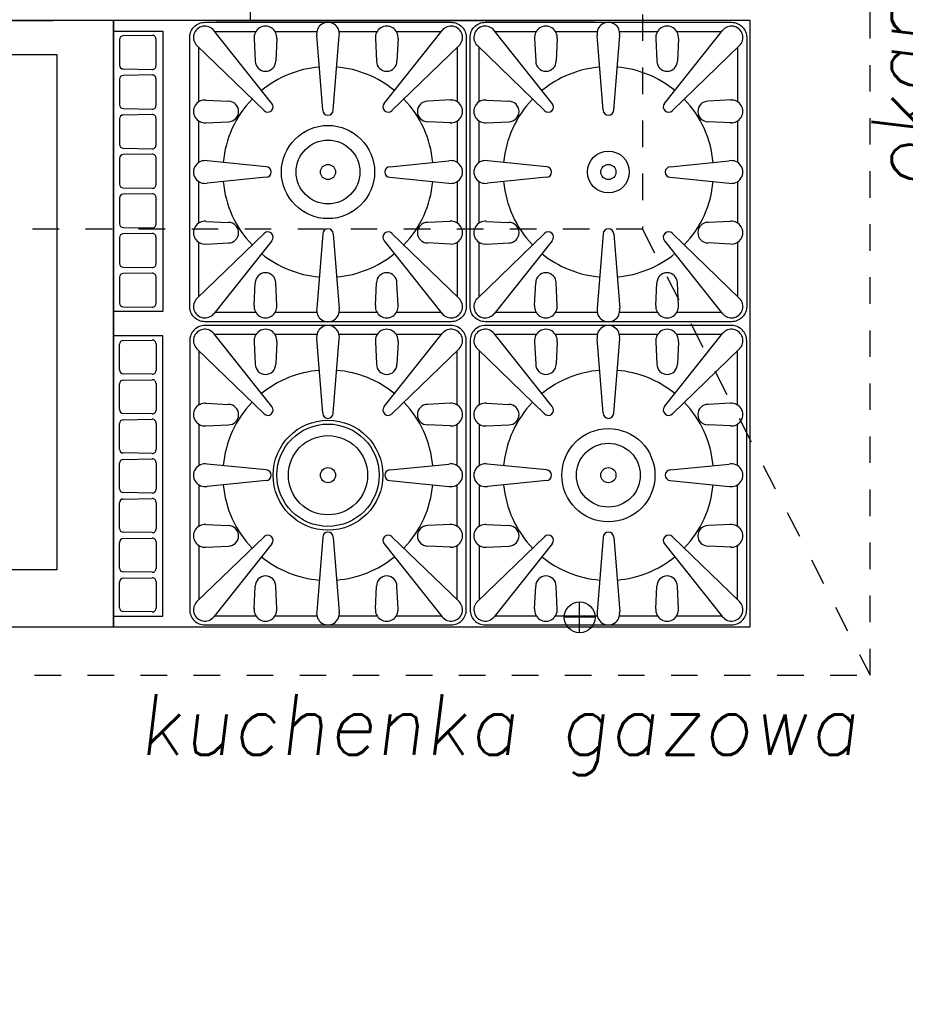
# Model space of a CAD drawing. Header units: millimetres. Extents: x -486876 to 553054, y -140324 to 834178.
# Tile 109 of 155: x -667 to 502, y 72804 to 74103. Entities that reach past the tile are written whole.
import ezdxf
from ezdxf.enums import TextEntityAlignment as Align

# ---------------------------------------------------------------- set-up
doc = ezdxf.new("R2010")
doc.units = ezdxf.units.MM
doc.linetypes.add('DASH2', pattern=[0.75, 0.5, -0.25])
doc.linetypes.add('XREF$0$0.5_0.5', pattern=[1, 0.5, -0.5])
doc.layers.add('_XREF', color=252, linetype='DASH2', lineweight=13)
for name, color, linetype in [('XREF$0$DRZWI', 8, 'Continuous'), ('XREF$0$MEBLE_ŁAZIENKOWE_I_KUCHENNE', 8, 'Continuous'), ('XREF$0$WYMIARY', 9, 'Continuous'), ('XREF$0$WYPEŁNIENIA', 8, 'Continuous')]:
    doc.layers.add(name, color=color, linetype=linetype)
doc.styles.add('XREF$0$APLUS', font='arial.ttf', dxfattribs={"width": 0.6})
doc.styles.add('XREF$0$ROMANS', font='romans.shx')

# ---------------------------------------------------------------- blocks, each defined once
blk = doc.blocks.new('XREF')
at = {"layer": 'XREF$0$WYPEŁNIENIA'}
h = blk.add_hatch(dxfattribs=at)
h.set_pattern_fill('ANSI31', color=256, scale=3)
h.set_pattern_definition([(45, (-52999.899, 13162.694), (-6.7351921, 6.7351921), [])])
h.paths.add_polyline_path([(2833.43, 10024.04), (2806.56, 10024.04), (2806.56, 10062.95), (2756.56, 10062.95), (2756.56, 10102.95), (2726.65, 10102.95), (2725.88, 10101.79), (2725.88, 10033.49), (2680.31, 10033.49), (2680.31, 10102.95), (2641.56, 10102.95), (2641.56, 10024.04), (2546.56, 10024.04), (2546.56, 9984.04), (2833.43, 9984.04)])
h.paths.add_polyline_path([(3067, 10024.04), (2833.43, 10024.04), (2833.43, 9984.04), (3067, 9984.04), (3067, 9994.04)])
h.paths.add_polyline_path([(2456.56, 10024.04), (2376.56, 10024.04), (2376.56, 10044.04), (2361.56, 10044.04), (2361.56, 10024.04), (2161.56, 10024.04), (2161.56, 10141.99), (2121.56, 10141.99), (2121.56, 9894.37), (1846.56, 9894.37), (1846.56, 9872.67), (1876.56, 9872.67), (2121.56, 9872.67), (2121.56, 9779.12), (2161.56, 9779.12), (2161.56, 9869.37), (2161.56, 9984.04), (2456.56, 9984.04)])
h.paths.add_polyline_path([(2376.56, 10304.91), (2361.56, 10304.91), (2361.56, 10144.04), (2371.64, 10144.04), (2376.56, 10144.04)])
h.paths.add_polyline_path([(2444.58, 10649.37), (2192.94, 10649.37), (2192.94, 10634.37), (2379.58, 10634.37), (2379.58, 10589.37), (2444.58, 10589.37)])
h.paths.add_polyline_path([(2161.56, 10634.37), (2192.94, 10634.37), (2192.94, 10649.37), (2161.56, 10649.37), (2161.56, 10704.67), (2121.56, 10704.67), (2121.56, 10581.7), (2161.56, 10581.7)])
h.paths.add_polyline_path([(2647.02, 10553.68), (2666.09, 10553.68), (2666.09, 10567.18), (2647.02, 10567.18)], flags=16)
h.paths.add_polyline_path([(2530.53, 10311.91), (2530.53, 10304.91), (2666.56, 10304.91), (2666.56, 10392.95), (2646.56, 10392.95), (2646.56, 10322.95), (2530.53, 10322.95)])
edge = h.paths.add_edge_path()
edge.add_line((2430.53, 10304.91), (2430.53, 10311.91))
edge.add_line((2430.53, 10311.91), (2433.03, 10311.91))
edge.add_line((2433.03, 10311.91), (2430.53, 10314.91))
edge.add_arc((2428.76, 10318.93), 4.39, 293.6835, 426.3165)
edge.add_line((2430.53, 10322.95), (2161.56, 10322.95))
edge.add_line((2161.56, 10322.95), (2161.56, 10418.77))
edge.add_line((2161.56, 10418.77), (2121.56, 10418.77))
edge.add_line((2121.56, 10418.77), (2121.56, 10304.91))
edge.add_line((2121.56, 10304.91), (2430.53, 10304.91))
h.paths.add_polyline_path([(2666.56, 10649.37), (2641.65, 10649.37), (2641.65, 10634.37), (2646.56, 10634.37), (2646.56, 10497.95), (2666.56, 10497.95)])
at = {"layer": 'XREF$0$MEBLE_ŁAZIENKOWE_I_KUCHENNE', "linetype": 'XREF$0$0.5_0.5', "ltscale": 7}
for p, q in [((3065.42, 10264.44), (3065.42, 10412.46)), ((3035.37, 10358.62), (3035.37, 10323.3)), ((3035.37, 10323.3), (2915.37, 10323.28)), ((2885.13, 10264.44), (3065.42, 10264.44))]:
    blk.add_line(p, q, dxfattribs=at)
at = {"layer": 'XREF$0$MEBLE_ŁAZIENKOWE_I_KUCHENNE'}
for p, q in [((2983.6, 10405.83), (2983.6, 10350.83)), ((2907.57, 10350.83), (2957.57, 10350.83)), ((2965.56, 10350.83), (2915.56, 10350.83)), ((2979.06, 10350.83), (3029.06, 10350.83)), ((2986.45, 10339.88), (2978.79, 10349.51)), ((3001.28, 10339.88), (3008.94, 10349.51)), ((3023.45, 10339.88), (3015.79, 10349.51)), ((3038.28, 10339.88), (3045.94, 10349.51)), ((2984.12, 10348.43), (2984.27, 10345.47)), ((2987.11, 10348.44), (2986.97, 10345.47)), ((2993.17, 10339), (2992.38, 10348.84)), ((2994.56, 10339), (2995.35, 10348.84)), ((3000.12, 10348.44), (3000.26, 10345.47)), ((3003.11, 10348.43), (3002.96, 10345.47)), ((3021.12, 10348.43), (3021.27, 10345.47)), ((3024.11, 10348.44), (3023.97, 10345.47)), ((3030.17, 10339), (3029.38, 10348.84)), ((3031.56, 10339), (3032.35, 10348.84)), ((3037.12, 10348.44), (3037.26, 10345.47)), ((3040.11, 10348.43), (3039.96, 10345.47)), ((2985.42, 10338.93), (2976.57, 10347.5)), ((3002.3, 10338.93), (3011.16, 10347.5)), ((3022.42, 10338.93), (3013.57, 10347.5)), ((3039.3, 10338.93), (3048.16, 10347.5)), ((2977.76, 10340.32), (2980.72, 10340.17)), ((3010.11, 10340.33), (3007.01, 10340.17)), ((3014.76, 10340.32), (3017.72, 10340.17)), ((3047.11, 10340.33), (3044.01, 10340.17)), ((2977.75, 10337.33), (2980.72, 10337.47)), ((3010.11, 10337.33), (3007.01, 10337.47)), ((3014.75, 10337.33), (3017.72, 10337.47)), ((3047.11, 10337.33), (3044.01, 10337.47)), ((2985.69, 10331.53), (2977.91, 10332.3)), ((3002.03, 10331.53), (3009.82, 10332.3)), ((3022.69, 10331.53), (3014.91, 10332.3)), ((3039.03, 10331.53), (3046.82, 10332.3)), ((2985.69, 10330.13), (2977.91, 10329.36)), ((3002.03, 10330.13), (3009.82, 10329.36)), ((3022.69, 10330.13), (3014.91, 10329.36)), ((3039.03, 10330.13), (3046.82, 10329.36)), ((2977.75, 10324.32), (2980.72, 10324.18)), ((3009.98, 10324.32), (3007.01, 10324.18)), ((3014.75, 10324.32), (3017.72, 10324.18)), ((3046.98, 10324.32), (3044.01, 10324.18)), ((2985.42, 10322.72), (2976.57, 10314.15)), ((2986.45, 10321.77), (2978.79, 10312.14)), ((2993.17, 10322.66), (2992.38, 10312.81)), ((2994.56, 10322.66), (2995.35, 10312.81)), ((3001.28, 10321.77), (3008.94, 10312.14)), ((3002.3, 10322.72), (3011.16, 10314.15)), ((3022.42, 10322.72), (3013.57, 10314.15)), ((3023.45, 10321.77), (3015.79, 10312.14)), ((3030.17, 10322.66), (3029.38, 10312.81)), ((3031.56, 10322.66), (3032.35, 10312.81)), ((3038.28, 10321.77), (3045.94, 10312.14)), ((3039.3, 10322.72), (3048.16, 10314.15)), ((2977.76, 10321.33), (2980.72, 10321.48)), ((3009.97, 10321.33), (3007.01, 10321.48)), ((3014.76, 10321.33), (3017.72, 10321.48)), ((3046.97, 10321.33), (3044.01, 10321.48)), ((2984.12, 10313.22), (2984.27, 10316.19)), ((2987.11, 10313.22), (2986.97, 10316.19)), ((3000.12, 10313.22), (3000.26, 10316.19)), ((3003.11, 10313.22), (3002.96, 10316.19)), ((3021.12, 10313.22), (3021.27, 10316.19)), ((3024.11, 10313.22), (3023.97, 10316.19)), ((3037.12, 10313.22), (3037.26, 10316.19)), ((3040.11, 10313.22), (3039.96, 10316.19)), ((2986.45, 10299.88), (2978.79, 10309.51)), ((2993.17, 10299), (2992.38, 10308.84)), ((2994.56, 10299), (2995.35, 10308.84)), ((3001.28, 10299.88), (3008.94, 10309.51)), ((3023.45, 10299.88), (3015.79, 10309.51)), ((3030.17, 10299), (3029.38, 10308.84)), ((3031.56, 10299), (3032.35, 10308.84)), ((3038.28, 10299.88), (3045.94, 10309.51)), ((2985.42, 10298.93), (2976.57, 10307.5)), ((2984.12, 10308.43), (2984.27, 10305.47)), ((2987.11, 10308.44), (2986.97, 10305.47)), ((3000.12, 10308.44), (3000.26, 10305.47)), ((3002.3, 10298.93), (3011.16, 10307.5)), ((3003.11, 10308.43), (3002.96, 10305.47)), ((3022.42, 10298.93), (3013.57, 10307.5)), ((3021.12, 10308.43), (3021.27, 10305.47)), ((3024.11, 10308.44), (3023.97, 10305.47)), ((3037.12, 10308.44), (3037.26, 10305.47)), ((3039.3, 10298.93), (3048.16, 10307.5)), ((3040.11, 10308.43), (3039.96, 10305.47)), ((2977.76, 10300.32), (2980.72, 10300.17)), ((3009.97, 10300.32), (3007.01, 10300.17)), ((3014.76, 10300.32), (3017.72, 10300.17)), ((3046.97, 10300.32), (3044.01, 10300.17)), ((2977.75, 10297.33), (2980.72, 10297.47)), ((3009.98, 10297.33), (3007.01, 10297.47)), ((3014.75, 10297.33), (3017.72, 10297.47)), ((3046.98, 10297.33), (3044.01, 10297.47)), ((2985.69, 10291.53), (2977.91, 10292.3)), ((3002.03, 10291.53), (3009.82, 10292.3)), ((3022.69, 10291.53), (3014.91, 10292.3)), ((3039.03, 10291.53), (3046.82, 10292.3)), ((2985.69, 10290.13), (2977.91, 10289.36)), ((3002.03, 10290.13), (3009.82, 10289.36)), ((3022.69, 10290.13), (3014.91, 10289.36)), ((3039.03, 10290.13), (3046.82, 10289.36)), ((2977.75, 10284.32), (2980.72, 10284.18)), ((3010.11, 10284.33), (3007.01, 10284.18)), ((3014.75, 10284.32), (3017.72, 10284.18)), ((3047.11, 10284.33), (3044.01, 10284.18)), ((2985.42, 10282.72), (2976.57, 10274.15)), ((2986.45, 10281.77), (2978.79, 10272.14)), ((2993.17, 10282.66), (2992.38, 10272.81)), ((2994.56, 10282.66), (2995.35, 10272.81)), ((3001.28, 10281.77), (3008.94, 10272.14)), ((3002.3, 10282.72), (3011.16, 10274.15)), ((3022.42, 10282.72), (3013.57, 10274.15)), ((3023.45, 10281.77), (3015.79, 10272.14)), ((3030.17, 10282.66), (3029.38, 10272.81)), ((3031.56, 10282.66), (3032.35, 10272.81)), ((3038.28, 10281.77), (3045.94, 10272.14)), ((3039.3, 10282.72), (3048.16, 10274.15)), ((2977.76, 10281.33), (2980.72, 10281.48)), ((3010.11, 10281.33), (3007.01, 10281.48)), ((3014.76, 10281.33), (3017.72, 10281.48)), ((3047.11, 10281.33), (3044.01, 10281.48)), ((2984.12, 10273.22), (2984.27, 10276.19)), ((2987.11, 10273.22), (2986.97, 10276.19)), ((3000.12, 10273.22), (3000.26, 10276.19)), ((3003.11, 10273.22), (3002.96, 10276.19)), ((3021.12, 10273.22), (3021.27, 10276.19)), ((3024.11, 10273.22), (3023.97, 10276.19)), ((3037.12, 10273.22), (3037.26, 10276.19)), ((3040.11, 10273.22), (3039.96, 10276.19)), ((3027.06, 10270.04), (3027.06, 10274.11)), ((3029.1, 10272.08), (3025.03, 10272.08))]:
    blk.add_line(p, q, dxfattribs=at)
for p, q in [((2966.34, 10348.31), (2966.34, 10344.92)), ((2970.67, 10348.86), (2966.83, 10348.81)), ((2971.17, 10344.86), (2971.17, 10348.36)), ((2966.83, 10344.42), (2970.67, 10344.36)), ((2966.34, 10343.08), (2966.34, 10339.69)), ((2970.67, 10343.63), (2966.83, 10343.58)), ((2971.17, 10339.63), (2971.17, 10343.13)), ((2966.83, 10339.19), (2970.67, 10339.13)), ((2966.34, 10337.85), (2966.34, 10334.46)), ((2970.67, 10338.41), (2966.83, 10338.35)), ((2971.17, 10334.4), (2971.17, 10337.91)), ((2966.83, 10333.96), (2970.67, 10333.9)), ((2966.34, 10332.62), (2966.34, 10329.23)), ((2970.67, 10333.18), (2966.83, 10333.12)), ((2971.17, 10329.18), (2971.17, 10332.68)), ((2966.83, 10328.73), (2970.67, 10328.68)), ((2966.34, 10327.39), (2966.34, 10324)), ((2970.67, 10327.95), (2966.83, 10327.89)), ((2971.17, 10323.95), (2971.17, 10327.45)), ((2966.83, 10323.5), (2970.67, 10323.45)), ((2966.34, 10322.17), (2966.34, 10318.77)), ((2970.67, 10322.72), (2966.83, 10322.67)), ((2971.17, 10318.72), (2971.17, 10322.22)), ((2966.83, 10318.27), (2970.67, 10318.22)), ((2966.34, 10316.94), (2966.34, 10313.54)), ((2970.67, 10317.49), (2966.83, 10317.44)), ((2971.17, 10313.49), (2971.17, 10316.99)), ((2966.83, 10313.04), (2970.67, 10312.99)), ((2966.34, 10304.72), (2966.34, 10308.11)), ((2966.83, 10308.61), (2970.67, 10308.66)), ((2971.17, 10308.16), (2971.17, 10304.66)), ((2970.67, 10304.16), (2966.83, 10304.22)), ((2966.34, 10299.49), (2966.34, 10302.88)), ((2966.83, 10303.38), (2970.67, 10303.43)), ((2971.17, 10302.93), (2971.17, 10299.43)), ((2970.67, 10298.93), (2966.83, 10298.99)), ((2966.34, 10294.26), (2966.34, 10297.65)), ((2966.83, 10298.15), (2970.67, 10298.21)), ((2971.17, 10297.71), (2971.17, 10294.2)), ((2970.67, 10293.7), (2966.83, 10293.76)), ((2966.34, 10289.03), (2966.34, 10292.42)), ((2966.83, 10292.92), (2970.67, 10292.98)), ((2971.17, 10292.48), (2971.17, 10288.98)), ((2970.67, 10288.48), (2966.83, 10288.53)), ((2966.34, 10283.8), (2966.34, 10287.19)), ((2966.83, 10287.69), (2970.67, 10287.75)), ((2971.17, 10287.25), (2971.17, 10283.75)), ((2970.67, 10283.25), (2966.83, 10283.3)), ((2966.34, 10278.57), (2966.34, 10281.97)), ((2966.83, 10282.47), (2970.67, 10282.52)), ((2971.17, 10282.02), (2971.17, 10278.52)), ((2970.67, 10278.02), (2966.83, 10278.07)), ((2966.34, 10273.34), (2966.34, 10276.74)), ((2966.83, 10277.24), (2970.67, 10277.29)), ((2971.17, 10276.79), (2971.17, 10273.29)), ((2970.67, 10272.79), (2966.83, 10272.84))]:
    blk.add_line(p, q, dxfattribs=at).dxf.unprotected_set("ltscale", 0)
for points in [[(2965.56, 10270.83), (2965.56, 10350.83), (2892.56, 10350.83), (2892.56, 10270.83), (2965.56, 10270.83)], [(2978.9, 10349.38), (2984.35, 10349.38)], [(2986.88, 10349.38), (2992.4, 10349.38)], [(2995.33, 10349.38), (3000.35, 10349.38)], [(3002.88, 10349.38), (3008.83, 10349.38)], [(3015.9, 10349.38), (3021.35, 10349.38)], [(3023.88, 10349.38), (3029.4, 10349.38)], [(3032.33, 10349.38), (3037.35, 10349.38)], [(3039.88, 10349.38), (3045.83, 10349.38)], [(2976.81, 10340.1), (2976.81, 10347.26)], [(3010.91, 10347.26), (3010.91, 10340.1)], [(3013.81, 10340.1), (3013.81, 10347.26)], [(3047.91, 10347.26), (3047.91, 10340.1)], [(2958.06, 10346.33), (2958.06, 10278.33), (2900.06, 10278.33), (2900.06, 10346.33), (2958.06, 10346.33)], [(2976.81, 10332.1), (2976.81, 10337.56)], [(3010.91, 10337.56), (3010.91, 10332.1)], [(3013.81, 10332.1), (3013.81, 10337.56)], [(3047.91, 10337.56), (3047.91, 10332.1)], [(2976.81, 10324.1), (2976.81, 10329.56)], [(3010.91, 10329.56), (3010.91, 10324.1)], [(3013.81, 10324.1), (3013.81, 10329.56)], [(3047.91, 10329.56), (3047.91, 10324.1)], [(2976.81, 10314.39), (2976.81, 10321.56)], [(3010.91, 10321.56), (3010.91, 10314.39)], [(3013.81, 10314.39), (3013.81, 10321.56)], [(3047.91, 10321.56), (3047.91, 10314.39)], [(2984.35, 10312.28), (2978.9, 10312.28)], [(2992.4, 10312.28), (2986.88, 10312.28)], [(3000.35, 10312.28), (2995.33, 10312.28)], [(3008.83, 10312.28), (3002.88, 10312.28)], [(3021.35, 10312.28), (3015.9, 10312.28)], [(3029.4, 10312.28), (3023.88, 10312.28)], [(3037.35, 10312.28), (3032.33, 10312.28)], [(3045.83, 10312.28), (3039.88, 10312.28)], [(2984.35, 10309.38), (2978.9, 10309.38)], [(2992.4, 10309.38), (2986.88, 10309.38)], [(3000.35, 10309.38), (2995.33, 10309.38)], [(3008.83, 10309.38), (3002.88, 10309.38)], [(3021.35, 10309.38), (3015.9, 10309.38)], [(3029.4, 10309.38), (3023.88, 10309.38)], [(3037.35, 10309.38), (3032.33, 10309.38)], [(3045.83, 10309.38), (3039.88, 10309.38)], [(2976.81, 10307.26), (2976.81, 10300.1)], [(3010.91, 10300.1), (3010.91, 10307.26)], [(3013.81, 10307.26), (3013.81, 10300.1)], [(3047.91, 10300.1), (3047.91, 10307.26)], [(2976.81, 10297.56), (2976.81, 10292.1)], [(3010.91, 10292.1), (3010.91, 10297.56)], [(3013.81, 10297.56), (3013.81, 10292.1)], [(3047.91, 10292.1), (3047.91, 10297.56)], [(2976.81, 10289.56), (2976.81, 10284.1)], [(3010.91, 10284.1), (3010.91, 10289.56)], [(3013.81, 10289.56), (3013.81, 10284.1)], [(3047.91, 10284.1), (3047.91, 10289.56)], [(2976.81, 10281.56), (2976.81, 10274.39)], [(3010.91, 10274.39), (3010.91, 10281.56)], [(3013.81, 10281.56), (3013.81, 10274.39)], [(3047.91, 10274.39), (3047.91, 10281.56)], [(2978.9, 10272.28), (2984.35, 10272.28)], [(2986.88, 10272.28), (2992.4, 10272.28)], [(2995.33, 10272.28), (3000.35, 10272.28)], [(3002.88, 10272.28), (3008.83, 10272.28)], [(3015.9, 10272.28), (3021.35, 10272.28)], [(3023.88, 10272.28), (3029.4, 10272.28)], [(3032.33, 10272.28), (3037.35, 10272.28)], [(3039.88, 10272.28), (3045.83, 10272.28)]]:
    blk.add_lwpolyline(points, dxfattribs=at)
for points in [[(3049.56, 10270.83), (3049.56, 10350.83), (2965.56, 10350.83), (2965.56, 10270.83)], [(2972.06, 10349.43), (2972.06, 10312.43), (2965.56, 10312.43), (2965.56, 10349.43)], [(2972.06, 10272.23), (2972.06, 10309.23), (2965.56, 10309.23), (2965.56, 10272.23)]]:
    blk.add_lwpolyline(points, close=True, dxfattribs=at)
for points in [[(3012.11, 10348.58), (3012.11, 10313.08, -0.414214), (3010.11, 10311.08), (2977.61, 10311.08, -0.414214), (2975.61, 10313.08), (2975.61, 10348.58, -0.414214), (2977.61, 10350.58), (3010.11, 10350.58, -0.414214)], [(3049.11, 10348.58), (3049.11, 10313.08, -0.414214), (3047.11, 10311.08), (3014.61, 10311.08, -0.414214), (3012.61, 10313.08), (3012.61, 10348.58, -0.414214), (3014.61, 10350.58), (3047.11, 10350.58, -0.414214)], [(3012.11, 10273.08), (3012.11, 10308.58, 0.414214), (3010.11, 10310.58), (2977.61, 10310.58, 0.414214), (2975.61, 10308.58), (2975.61, 10273.08, 0.414214), (2977.61, 10271.08), (3010.11, 10271.08, 0.414214)], [(3049.11, 10273.08), (3049.11, 10308.58, 0.414214), (3047.11, 10310.58), (3014.61, 10310.58, 0.414214), (3012.61, 10308.58), (3012.61, 10273.08, 0.414214), (3014.61, 10271.08), (3047.11, 10271.08, 0.414214)]]:
    blk.add_lwpolyline(points, format="xyb", close=True, dxfattribs=at)
at = {"layer": 'XREF$0$MEBLE_ŁAZIENKOWE_I_KUCHENNE', "linetype": 'XREF$0$0.5_0.5', "ltscale": 7}
blk.add_lwpolyline([(3035.37, 10323.3), (3065.42, 10264.44)], dxfattribs=at)
at = {"layer": 'XREF$0$MEBLE_ŁAZIENKOWE_I_KUCHENNE'}
for centre, radius in [((2993.86, 10330.83), 6.15), ((2993.86, 10330.83), 1), ((3030.86, 10330.83), 1), ((3030.86, 10290.83), 6.15), ((2993.86, 10290.83), 1), ((3030.86, 10290.83), 1)]:
    blk.add_circle(centre, radius, dxfattribs=at).dxf.unprotected_set("ltscale", 0)
for centre, radius in [((2993.86, 10330.83), 4.21), ((3030.86, 10330.83), 2.76), ((2993.86, 10290.83), 7.25), ((2993.86, 10290.83), 6.75), ((2993.86, 10290.83), 5.23), ((3030.86, 10290.83), 4.21), ((3027.07, 10272.08), 2.04)]:
    blk.add_circle(centre, radius, dxfattribs=at)
for centre, radius, start, end in [((2993.86, 10349.08), 1.5, 350.9171, 189.0829), ((3030.86, 10349.08), 1.5, 350.9171, 189.0829), ((2977.61, 10348.58), 1.5, 38.5099, 225.9331), ((2985.61, 10348.58), 1.5, 354.694, 185.6007), ((3001.61, 10348.58), 1.5, 354.3993, 185.306), ((3010.11, 10348.58), 1.5, 314.0669, 141.4901), ((3014.61, 10348.58), 1.5, 38.5099, 225.9331), ((3022.61, 10348.58), 1.5, 354.694, 185.6007), ((3038.61, 10348.58), 1.5, 354.3993, 185.306), ((3047.11, 10348.58), 1.5, 314.0669, 141.4901), ((2985.62, 10345.47), 1.35, 180, 0), ((3001.61, 10345.47), 1.35, 180, 0), ((3022.62, 10345.47), 1.35, 180, 0), ((3038.61, 10345.47), 1.35, 180, 0), ((2993.86, 10330.83), 13.88, 94.7489, 129.1852), ((2993.86, 10330.83), 13.88, 50.8148, 85.2511), ((3030.86, 10330.83), 13.88, 94.7489, 129.1852), ((3030.86, 10330.83), 13.88, 50.8148, 85.2511), ((2977.61, 10338.83), 1.5, 84.3993, 275.306), ((2993.86, 10330.83), 13.88, 136.1311, 174.7938), ((2980.72, 10338.82), 1.35, 270, 90), ((2993.86, 10330.83), 13.88, 5.2062, 43.8689), ((3007.01, 10338.82), 1.35, 90, 270), ((3010.11, 10338.83), 1.5, 264.694, 95.6007), ((3014.61, 10338.83), 1.5, 84.3993, 275.306), ((3030.86, 10330.83), 13.88, 136.1311, 174.7938), ((3017.72, 10338.82), 1.35, 270, 90), ((3030.86, 10330.83), 13.88, 5.2062, 43.8689), ((3044.01, 10338.82), 1.35, 90, 270), ((3047.11, 10338.83), 1.5, 264.694, 95.6007), ((2985.92, 10339.42), 0.7, 224.4537, 41.0253), ((2993.86, 10339.03), 0.7, 182.4463, 357.5537), ((3001.81, 10339.42), 0.7, 138.9747, 315.5463), ((3022.92, 10339.42), 0.7, 224.4537, 41.0253), ((3030.86, 10339.03), 0.7, 182.4463, 357.5537), ((3038.81, 10339.42), 0.7, 138.9747, 315.5463), ((2977.61, 10330.83), 1.5, 78.682, 281.318), ((3010.11, 10330.83), 1.5, 258.682, 101.318), ((3014.61, 10330.83), 1.5, 78.682, 281.318), ((3047.11, 10330.83), 1.5, 258.682, 101.318), ((2985.66, 10330.83), 0.7, 272.4463, 87.5537), ((3002.06, 10330.83), 0.7, 92.4463, 267.5537), ((3022.66, 10330.83), 0.7, 272.4463, 87.5537), ((3039.06, 10330.83), 0.7, 92.4463, 267.5537), ((2993.86, 10330.83), 13.88, 185.2062, 223.8689), ((2993.86, 10330.83), 13.88, 316.1311, 354.7938), ((3030.86, 10330.83), 13.88, 185.2062, 223.8689), ((3030.86, 10330.83), 13.88, 316.1311, 354.7938), ((2977.61, 10322.83), 1.5, 84.694, 275.6007), ((2980.72, 10322.83), 1.35, 270, 90), ((2993.86, 10322.63), 0.7, 2.4463, 177.5537), ((3007.01, 10322.83), 1.35, 90, 270), ((3010.11, 10322.83), 1.5, 264.3993, 95.306), ((3014.61, 10322.83), 1.5, 84.694, 275.6007), ((3017.72, 10322.83), 1.35, 270, 90), ((3030.86, 10322.63), 0.7, 2.4463, 177.5537), ((3044.01, 10322.83), 1.35, 90, 270), ((3047.11, 10322.83), 1.5, 264.3993, 95.306), ((2985.92, 10322.23), 0.7, 318.9747, 135.5463), ((3001.81, 10322.23), 0.7, 44.4537, 221.0253), ((3022.92, 10322.23), 0.7, 318.9747, 135.5463), ((3038.81, 10322.23), 0.7, 44.4537, 221.0253), ((2993.86, 10330.83), 13.88, 230.8148, 265.2511), ((2993.86, 10330.83), 13.88, 274.7489, 309.1852), ((3030.86, 10330.83), 13.88, 230.8148, 265.2511), ((3030.86, 10330.83), 13.88, 274.7489, 309.1852), ((2985.62, 10316.19), 1.35, 0, 180), ((3001.61, 10316.19), 1.35, 0, 180), ((3022.62, 10316.19), 1.35, 0, 180), ((3038.61, 10316.19), 1.35, 0, 180), ((2977.61, 10313.08), 1.5, 134.0669, 321.4901), ((3010.11, 10313.08), 1.5, 218.5099, 45.9331), ((3014.61, 10313.08), 1.5, 134.0669, 321.4901), ((3047.11, 10313.08), 1.5, 218.5099, 45.9331), ((2985.61, 10313.08), 1.5, 174.3993, 5.306), ((2993.86, 10312.58), 1.5, 170.9171, 9.0829), ((3001.61, 10313.08), 1.5, 174.694, 5.6007), ((3022.61, 10313.08), 1.5, 174.3993, 5.306), ((3030.86, 10312.58), 1.5, 170.9171, 9.0829), ((3038.61, 10313.08), 1.5, 174.694, 5.6007), ((2977.61, 10308.58), 1.5, 38.5099, 225.9331), ((2985.61, 10308.58), 1.5, 354.694, 185.6007), ((2993.86, 10309.08), 1.5, 350.9171, 189.0829), ((3001.61, 10308.58), 1.5, 354.3993, 185.306), ((3010.11, 10308.58), 1.5, 314.0669, 141.4901), ((3014.61, 10308.58), 1.5, 38.5099, 225.9331), ((3022.61, 10308.58), 1.5, 354.694, 185.6007), ((3030.86, 10309.08), 1.5, 350.9171, 189.0829), ((3038.61, 10308.58), 1.5, 354.3993, 185.306), ((3047.11, 10308.58), 1.5, 314.0669, 141.4901), ((2985.62, 10305.47), 1.35, 180, 0), ((3001.61, 10305.47), 1.35, 180, 0), ((3022.62, 10305.47), 1.35, 180, 0), ((3038.61, 10305.47), 1.35, 180, 0), ((2993.86, 10290.83), 13.88, 94.7489, 129.1852), ((2993.86, 10290.83), 13.88, 50.8148, 85.2511), ((3030.86, 10290.83), 13.88, 94.7489, 129.1852), ((3030.86, 10290.83), 13.88, 50.8148, 85.2511), ((2977.61, 10298.83), 1.5, 84.3993, 275.306), ((2993.86, 10290.83), 13.88, 136.1311, 174.7938), ((2980.72, 10298.82), 1.35, 270, 90), ((2985.92, 10299.42), 0.7, 224.4537, 41.0253), ((3001.81, 10299.42), 0.7, 138.9747, 315.5463), ((2993.86, 10290.83), 13.88, 5.2062, 43.8689), ((3007.01, 10298.82), 1.35, 90, 270), ((3010.11, 10298.83), 1.5, 264.694, 95.6007), ((3014.61, 10298.83), 1.5, 84.3993, 275.306), ((3030.86, 10290.83), 13.88, 136.1311, 174.7938), ((3017.72, 10298.82), 1.35, 270, 90), ((3022.92, 10299.42), 0.7, 224.4537, 41.0253), ((3038.81, 10299.42), 0.7, 138.9747, 315.5463), ((3030.86, 10290.83), 13.88, 5.2062, 43.8689), ((3044.01, 10298.82), 1.35, 90, 270), ((3047.11, 10298.83), 1.5, 264.694, 95.6007), ((2993.86, 10299.03), 0.7, 182.4463, 357.5537), ((3030.86, 10299.03), 0.7, 182.4463, 357.5537), ((2977.61, 10290.83), 1.5, 78.682, 281.318), ((3010.11, 10290.83), 1.5, 258.682, 101.318), ((3014.61, 10290.83), 1.5, 78.682, 281.318), ((3047.11, 10290.83), 1.5, 258.682, 101.318), ((2985.66, 10290.83), 0.7, 272.4463, 87.5537), ((3002.06, 10290.83), 0.7, 92.4463, 267.5537), ((3022.66, 10290.83), 0.7, 272.4463, 87.5537), ((3039.06, 10290.83), 0.7, 92.4463, 267.5537), ((2993.86, 10290.83), 13.88, 185.2062, 223.8689), ((2993.86, 10290.83), 13.88, 316.1311, 354.7938), ((3030.86, 10290.83), 13.88, 185.2062, 223.8689), ((3030.86, 10290.83), 13.88, 316.1311, 354.7938), ((2977.61, 10282.83), 1.5, 84.694, 275.6007), ((2980.72, 10282.83), 1.35, 270, 90), ((3007.01, 10282.83), 1.35, 90, 270), ((3010.11, 10282.83), 1.5, 264.3993, 95.306), ((3014.61, 10282.83), 1.5, 84.694, 275.6007), ((3017.72, 10282.83), 1.35, 270, 90), ((3044.01, 10282.83), 1.35, 90, 270), ((3047.11, 10282.83), 1.5, 264.3993, 95.306), ((2985.92, 10282.23), 0.7, 318.9747, 135.5463), ((2993.86, 10282.63), 0.7, 2.4463, 177.5537), ((3001.81, 10282.23), 0.7, 44.4537, 221.0253), ((3022.92, 10282.23), 0.7, 318.9747, 135.5463), ((3030.86, 10282.63), 0.7, 2.4463, 177.5537), ((3038.81, 10282.23), 0.7, 44.4537, 221.0253), ((2993.86, 10290.83), 13.88, 230.8148, 265.2511), ((2993.86, 10290.83), 13.88, 274.7489, 309.1852), ((3030.86, 10290.83), 13.88, 230.8148, 265.2511), ((3030.86, 10290.83), 13.88, 274.7489, 309.1852), ((2985.62, 10276.19), 1.35, 0, 180), ((3001.61, 10276.19), 1.35, 0, 180), ((3022.62, 10276.19), 1.35, 0, 180), ((3038.61, 10276.19), 1.35, 0, 180), ((2977.61, 10273.08), 1.5, 134.0669, 321.4901), ((3010.11, 10273.08), 1.5, 218.5099, 45.9331), ((3014.61, 10273.08), 1.5, 134.0669, 321.4901), ((3047.11, 10273.08), 1.5, 218.5099, 45.9331), ((2985.61, 10273.08), 1.5, 174.3993, 5.306), ((2993.86, 10272.58), 1.5, 170.9171, 9.0829), ((3001.61, 10273.08), 1.5, 174.694, 5.6007), ((3022.61, 10273.08), 1.5, 174.3993, 5.306), ((3030.86, 10272.58), 1.5, 170.9171, 9.0829), ((3038.61, 10273.08), 1.5, 174.694, 5.6007)]:
    blk.add_arc(centre, radius, start, end, dxfattribs=at)
for centre, start, end in [((2966.84, 10348.31), 90.8045, 180), ((2970.67, 10348.36), 0, 90.8045), ((2966.84, 10344.92), 180, 269.1955), ((2970.67, 10344.86), 269.1955, 0), ((2966.84, 10343.08), 90.8045, 180), ((2970.67, 10343.13), 0, 90.8045), ((2966.84, 10339.69), 180, 269.1955), ((2970.67, 10339.63), 269.1955, 0), ((2966.84, 10337.85), 90.8045, 180), ((2970.67, 10337.91), 0, 90.8045), ((2966.84, 10334.46), 180, 269.1955), ((2970.67, 10334.4), 269.1955, 0), ((2966.84, 10332.62), 90.8045, 180), ((2970.67, 10332.68), 0, 90.8045), ((2966.84, 10329.23), 180, 269.1955), ((2970.67, 10329.18), 269.1955, 0), ((2966.84, 10327.39), 90.8045, 180), ((2970.67, 10327.45), 0, 90.8045), ((2966.84, 10324), 180, 269.1955), ((2970.67, 10323.95), 269.1955, 0), ((2966.84, 10322.17), 90.8045, 180), ((2970.67, 10322.22), 0, 90.8045), ((2966.84, 10318.77), 180, 269.1955), ((2970.67, 10318.72), 269.1955, 0), ((2966.84, 10316.94), 90.8045, 180), ((2970.67, 10316.99), 0, 90.8045), ((2966.84, 10313.54), 180, 269.1955), ((2970.67, 10313.49), 269.1955, 0), ((2966.84, 10308.11), 90.8045, 180), ((2970.67, 10308.16), 0, 90.8045), ((2966.84, 10304.72), 180, 269.1955), ((2970.67, 10304.66), 269.1955, 0), ((2966.84, 10302.88), 90.8045, 180), ((2970.67, 10302.93), 0, 90.8045), ((2966.84, 10299.49), 180, 269.1955), ((2970.67, 10299.43), 269.1955, 0), ((2966.84, 10297.65), 90.8045, 180), ((2970.67, 10297.71), 0, 90.8045), ((2966.84, 10294.26), 180, 269.1955), ((2970.67, 10294.2), 269.1955, 0), ((2966.84, 10292.42), 90.8045, 180), ((2970.67, 10292.48), 0, 90.8045), ((2966.84, 10289.03), 180, 269.1955), ((2970.67, 10288.98), 269.1955, 0), ((2966.84, 10287.19), 90.8045, 180), ((2970.67, 10287.25), 0, 90.8045), ((2966.84, 10283.8), 180, 269.1955), ((2970.67, 10283.75), 269.1955, 0), ((2966.84, 10281.97), 90.8045, 180), ((2970.67, 10282.02), 0, 90.8045), ((2966.84, 10278.57), 180, 269.1955), ((2970.67, 10278.52), 269.1955, 0), ((2966.84, 10276.74), 90.8045, 180), ((2970.67, 10276.79), 0, 90.8045), ((2966.84, 10273.34), 180, 269.1955), ((2970.67, 10273.29), 269.1955, 0)]:
    blk.add_arc(centre, 0.5, start, end, dxfattribs=at).dxf.unprotected_set("ltscale", 0)
at = {"style": 'XREF$0$APLUS'}
blk.add_attdef('165', text='', height=12.94, rotation=90, dxfattribs=at).set_placement((5850.28, 4086.91), align=Align.TOP_CENTER)
blk.add_attdef('70', text='', height=12.94, rotation=90, dxfattribs=at).set_placement((5846.74, 4087.03), align=Align.BOTTOM_CENTER)
at = {"layer": 'XREF$0$DRZWI', "style": 'XREF$0$APLUS'}
for tag, height, p in [('90', 10.59, (3968.05, 17970.78)), ('90', 10.59, (4273.69, 17907.63)), ('90', 10.59, (4647.11, 17907.63)), ('90', 10.59, (4995.74, 17907.63)), ('90', 10.59, (5345.01, 17907.63)), ('90', 8.24, (3625.86, 17450.53)), ('90', 8.24, (4282.58, 17436.64)), ('90', 8.24, (4577.82, 17436.64)), ('90', 8.24, (5003.12, 17436.64)), ('90', 8.24, (5300.95, 17436.64)), ('90', 8.24, (5625.63, 17350.96)), ('110', 12.94, (3772.73, 10725.01)), ('100', 12.94, (3763.85, 10003.38)), ('90', 10.59, (3383.41, 9921.97)), ('83', 10.59, (4118.73, 4184.03))]:
    blk.add_attdef(tag, text='', height=height, dxfattribs=at).set_placement(p, align=Align.BOTTOM_CENTER)
for tag, height, p in [('200', 10.59, (3967.95, 17967.89)), ('200', 10.59, (4273.59, 17904.74)), ('200', 10.59, (4647.01, 17904.74)), ('200', 10.59, (4995.64, 17904.74)), ('200', 10.59, (5344.91, 17904.74)), ('200', 8.24, (3625.86, 17448.28)), ('200', 8.24, (4282.58, 17434.39)), ('200', 8.24, (4577.82, 17434.39)), ('200', 8.24, (5003.12, 17434.39)), ('200', 8.24, (5300.95, 17434.39)), ('200', 8.24, (5625.63, 17348.71)), ('210', 12.94, (3772.6, 10721.48)), ('200', 12.94, (3763.85, 9999.84)), ('200', 10.59, (3383.31, 9919.08)), ('178', 10.59, (4118.62, 4181.14))]:
    blk.add_attdef(tag, text='', height=height, dxfattribs=at).set_placement(p, align=Align.TOP_CENTER)
for tag, height, p in [('100', 10.59, (5719.75, 17787.41)), ('96', 10.59, (4202.03, 17787.41)), ('100', 12.94, (4040.53, 17776.32)), ('100', 12.94, (4599.33, 17776.96)), ('100', 12.94, (4947.96, 17776.96)), ('100', 12.94, (5297.45, 17776.96)), ('100', 12.94, (3575.63, 17557.16)), ('100', 12.94, (3932.34, 17557.16)), ('100', 12.94, (4215.59, 17557.16)), ('100', 12.94, (4630.17, 17557.16)), ('100', 12.94, (4954.89, 17557.16)), ('100', 12.94, (5353.3, 17557.16)), ('100', 12.94, (5612.36, 17557.16)), ('90', 11.76, (4712.89, 10187.26)), ('90', 11.76, (4933.75, 10129.07)), ('90', 11.76, (5359.81, 10117.21)), ('120', 13.53, (3472.06, 9987.9)), ('90', 11.76, (4206.17, 4035.84))]:
    blk.add_attdef(tag, text='', height=height, rotation=90, dxfattribs=at).set_placement(p, align=Align.BOTTOM_CENTER)
for tag, height, p in [('205', 10.59, (4204.92, 17787.31)), ('210', 10.59, (5722.65, 17787.31)), ('210', 12.94, (4044.07, 17776.19)), ('210', 12.94, (4602.86, 17776.83)), ('210', 12.94, (4951.5, 17776.83)), ('210', 12.94, (5300.98, 17776.83)), ('210', 12.94, (3579.16, 17557.04)), ('210', 12.94, (3935.88, 17557.04)), ('210', 12.94, (4219.13, 17557.04)), ('210', 12.94, (4633.7, 17557.04)), ('210', 12.94, (4958.43, 17557.04)), ('210', 12.94, (5356.84, 17557.04)), ('210', 12.94, (5615.9, 17557.04)), ('200', 11.76, (4716.1, 10187.15)), ('200', 11.76, (4936.97, 10128.95)), ('200', 11.76, (5363.02, 10117.1)), ('210', 13.53, (3475.75, 9987.9)), ('170', 11.76, (4209.38, 4035.73))]:
    blk.add_attdef(tag, text='', height=height, rotation=90, dxfattribs=at).set_placement(p, align=Align.TOP_CENTER)
at = {"layer": 'XREF$0$WYMIARY', "insert": (3065.6, 10328.59), "char_height": 8, "width": 174.6276, "attachment_point": 1, "rotation": 90, "style": 'XREF$0$ROMANS'}
blk.add_mtext('{\\Q7;okap wyciągowy}', dxfattribs=at)
at = {"layer": 'XREF$0$WYMIARY', "insert": (2968.85, 10261.93), "char_height": 8, "width": 174.6276, "attachment_point": 1, "style": 'XREF$0$ROMANS'}
blk.add_mtext('{\\Q7;kuchenka gazowa}', dxfattribs=at)

msp = doc.modelspace()

# ---------------------------------------------------------------- block references
at = {"layer": '_XREF', "xscale": 10, "yscale": 10, "zscale": 10}
msp.add_blockref('XREF', (-30198.46986, -29406.42919), dxfattribs=at)

doc.saveas('drawing.dxf')
